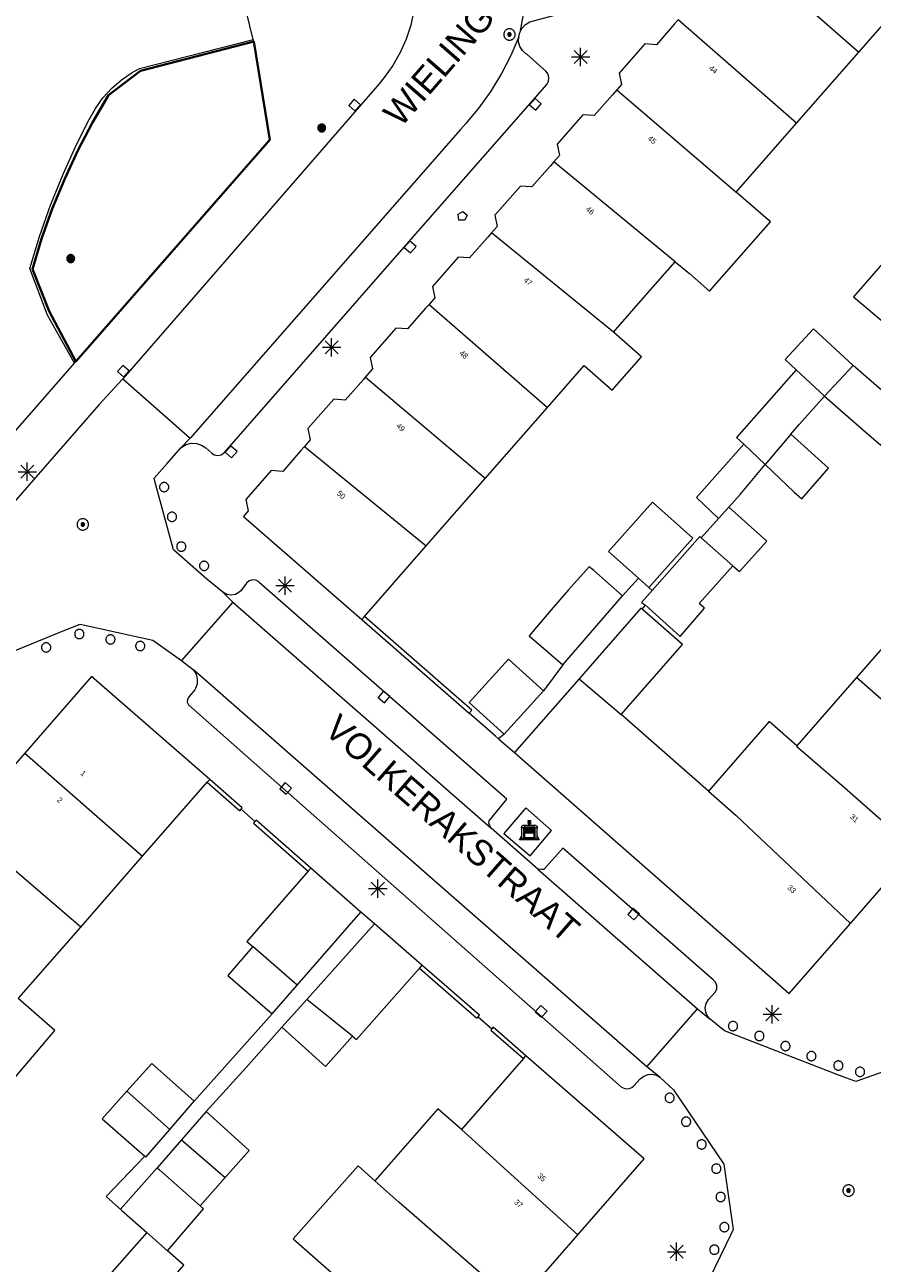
# Model space of a CAD drawing. Header units: metres. Extents: x 135779 to 137489, y 452643 to 455118.
# Tile 168 of 256: x 136430 to 136476, y 454048 to 454115. Entities that reach past the tile are written whole.
import ezdxf
from ezdxf.enums import TextEntityAlignment as Align

# ---------------------------------------------------------------- set-up
doc = ezdxf.new("R2010")
doc.units = ezdxf.units.M
doc.linetypes.add('DGN_Style_4', pattern=[89.853097, 44.898487, -22.449243, 0.056123, -22.449243])
for name, color, linetype, lineweight in [('KTop_BAK_Afval apart plaats', 96, 'Continuous', 13), ('KTop_BTD_Groenvoorziening_gras- en kruidachtigen', 62, 'Continuous', 13), ('KTop_NAR_Huisnummer (t)', 7, 'Continuous', 13), ('KTop_NAR_Huisnummer tijdelijk (t)', 7, 'Continuous', 13), ('KTop_OBW_Overig Plus', 1, 'Continuous', 13), ('KTop_ORL_Weg_Straatnaam (t)', 7, 'Continuous', 13), ('KTop_PAL_Afsluitpaal', 222, 'Continuous', 13), ('KTop_PAL_Lichtmast', 40, 'Continuous', 13), ('KTop_PND_Grondvlaksituatie van BAG-pand [tachy]', 1, 'Continuous', 13), ('KTop_PND_Pandscheiding', 40, 'Continuous', 13), ('KTop_PUT_Brandkraan of -put', 1, 'Continuous', 13), ('KTop_PUT_Inspectie- of rioolput', 15, 'Continuous', 13), ('KTop_PUT_Kolk', 15, 'Continuous', 13), ('KTop_SHD_Hek (l)', 15, 'DGN_Style_4', 40), ('KTop_SHD_Muur', 15, 'Continuous', 13), ('KTop_VGO_Boom', 92, 'Continuous', 13), ('KTop_WGD_Rijbaan_Lokale weg', 251, 'Continuous', 13), ('KTop_WGD_Rijbaan_Lokale weg_verkeersdrempel', 40, 'Continuous', 13), ('KTop_WGD_Voetpad', 251, 'Continuous', 13), ('KTop_WGD_Voetpad_achterpad', 251, 'Continuous', 13)]:
    doc.layers.add(name, color=color, linetype=linetype, lineweight=lineweight)
doc.styles.add('Style-ROVU', font='ROVU.shx')
doc.styles.add('Style-ROVUCURSIEF', font='ROVUCURSIEF.shx')

# ---------------------------------------------------------------- blocks, each defined once
blk = doc.blocks.new('BAK_Afval_apart_plaats')
at = {"layer": 'KTop_BAK_Afval apart plaats'}
for p, q in [((-0.43, 0.141), (-0.425, 0.168)), ((-0.43, 0.118), (-0.43, 0.141)), ((-0.29, 0.118), (-0.43, 0.118)), ((-0.43, 0.118), (-0.43, -0.457)), ((-0.29, 0.118), (-0.43, 0.118)), ((-0.425, 0.168), (-0.416, 0.193)), ((-0.416, 0.193), (-0.403, 0.215)), ((-0.403, 0.215), (-0.384, 0.24)), ((-0.384, 0.24), (-0.364, 0.258)), ((-0.364, 0.258), (-0.342, 0.272)), ((-0.342, 0.272), (0, 0.272)), ((-0.282, 0.167), (-0.29, 0.146)), ((-0.282, 0.167), (-0.29, 0.146)), ((-0.29, 0.146), (-0.29, 0.118)), ((-0.29, 0.146), (-0.29, 0.118)), ((-0.29, -0.429), (-0.29, 0.118)), ((-0.29, 0.118), (-0.29, -0.429)), ((-0.273, 0.186), (-0.282, 0.167)), ((-0.273, 0.186), (-0.282, 0.167)), ((-0.248, 0.217), (-0.273, 0.186)), ((-0.248, 0.217), (-0.273, 0.186)), ((0.248, 0.217), (-0.248, 0.217)), ((0.248, 0.217), (-0.248, 0.217)), ((-0.242, 0.081), (-0.242, 0.153)), ((-0.242, 0.153), (0.242, 0.153)), ((0.242, 0.081), (-0.242, 0.081)), ((-0.242, 0.034), (-0.242, 0.081)), ((-0.242, 0.081), (0.242, 0.081)), ((-0.242, -0.059), (-0.242, 0.034)), ((-0.242, 0.034), (0.242, 0.034)), ((0.242, 0.034), (-0.242, 0.034)), ((-0.073, 0.513), (-0.072, 0.515)), ((-0.073, 0.513), (-0.073, 0.49)), ((-0.072, 0.511), (-0.073, 0.513)), ((-0.072, 0.511), (-0.073, 0.513)), ((-0.073, 0.49), (-0.072, 0.488)), ((-0.073, 0.399), (-0.073, 0.376)), ((-0.072, 0.397), (-0.073, 0.399)), ((-0.073, 0.376), (-0.072, 0.374)), ((-0.072, 0.515), (-0.071, 0.516)), ((-0.07, 0.51), (-0.072, 0.511)), ((-0.07, 0.51), (-0.072, 0.511)), ((-0.072, 0.488), (-0.07, 0.486)), ((-0.07, 0.396), (-0.072, 0.397)), ((-0.072, 0.374), (-0.07, 0.373)), ((-0.071, 0.516), (-0.07, 0.517)), ((-0.07, 0.517), (-0.067, 0.519)), ((-0.069, 0.509), (-0.07, 0.51)), ((-0.069, 0.509), (-0.07, 0.51)), ((-0.07, 0.486), (-0.069, 0.485)), ((-0.069, 0.395), (-0.07, 0.396)), ((-0.07, 0.373), (-0.069, 0.371)), ((-0.066, 0.507), (-0.069, 0.509)), ((-0.066, 0.507), (-0.069, 0.509)), ((-0.069, 0.485), (-0.066, 0.484)), ((-0.066, 0.394), (-0.069, 0.395)), ((-0.069, 0.371), (-0.066, 0.37)), ((-0.067, 0.519), (-0.065, 0.52)), ((-0.063, 0.506), (-0.066, 0.507)), ((-0.063, 0.506), (-0.066, 0.507)), ((-0.066, 0.484), (-0.063, 0.483)), ((-0.063, 0.392), (-0.066, 0.394)), ((-0.066, 0.37), (-0.063, 0.369)), ((-0.065, 0.52), (-0.061, 0.521)), ((-0.059, 0.505), (-0.063, 0.506)), ((-0.059, 0.505), (-0.063, 0.506)), ((-0.063, 0.483), (-0.059, 0.482)), ((-0.059, 0.391), (-0.063, 0.392)), ((-0.063, 0.369), (-0.059, 0.368)), ((-0.061, 0.521), (-0.055, 0.523)), ((-0.054, 0.504), (-0.059, 0.505)), ((-0.054, 0.504), (-0.059, 0.505)), ((-0.059, 0.482), (-0.054, 0.481)), ((-0.054, 0.39), (-0.059, 0.391)), ((-0.059, 0.368), (-0.054, 0.367)), ((-0.055, 0.523), (-0.049, 0.524)), ((-0.048, 0.503), (-0.054, 0.504)), ((-0.048, 0.503), (-0.054, 0.504)), ((-0.054, 0.481), (-0.048, 0.48)), ((-0.048, 0.389), (-0.054, 0.39)), ((-0.054, 0.367), (-0.048, 0.366)), ((-0.049, 0.524), (-0.043, 0.525)), ((-0.043, 0.502), (-0.048, 0.503)), ((-0.043, 0.502), (-0.048, 0.503)), ((-0.048, 0.48), (-0.043, 0.479)), ((-0.043, 0.388), (-0.048, 0.389)), ((-0.048, 0.366), (-0.043, 0.365)), ((-0.043, 0.525), (-0.035, 0.526)), ((-0.036, 0.501), (-0.043, 0.502)), ((-0.036, 0.501), (-0.043, 0.502)), ((-0.043, 0.479), (-0.036, 0.478)), ((-0.036, 0.388), (-0.043, 0.388)), ((-0.043, 0.365), (-0.036, 0.364)), ((-0.03, 0.501), (-0.036, 0.501)), ((-0.03, 0.501), (-0.036, 0.501)), ((-0.036, 0.478), (-0.03, 0.478)), ((-0.03, 0.387), (-0.036, 0.388)), ((-0.036, 0.364), (-0.03, 0.364)), ((-0.035, 0.526), (-0.029, 0.527)), ((-0.021, 0.5), (-0.03, 0.501)), ((-0.021, 0.5), (-0.03, 0.501)), ((-0.03, 0.478), (-0.028, 0.478)), ((-0.021, 0.387), (-0.03, 0.387)), ((-0.03, 0.364), (-0.028, 0.364)), ((-0.029, 0.527), (-0.023, 0.527)), ((-0.028, 0.478), (-0.021, 0.477)), ((-0.028, 0.468), (-0.028, 0.478)), ((-0.028, 0.478), (-0.021, 0.477)), ((-0.028, 0.4), (-0.028, 0.468)), ((-0.028, 0.468), (-0.021, 0.468)), ((-0.021, 0.468), (-0.028, 0.468)), ((-0.021, 0.4), (-0.028, 0.4)), ((-0.028, 0.364), (-0.021, 0.363)), ((-0.028, 0.355), (-0.028, 0.364)), ((-0.028, 0.364), (-0.021, 0.363)), ((-0.028, 0.272), (-0.028, 0.355)), ((-0.028, 0.355), (-0.021, 0.354)), ((-0.021, 0.354), (-0.028, 0.355)), ((0.028, 0.272), (-0.028, 0.272)), ((-0.023, 0.527), (-0.013, 0.528)), ((-0.014, 0.5), (-0.021, 0.5)), ((-0.014, 0.5), (-0.021, 0.5)), ((-0.021, 0.477), (-0.014, 0.477)), ((-0.021, 0.477), (-0.014, 0.477)), ((-0.021, 0.468), (-0.014, 0.468)), ((-0.014, 0.468), (-0.021, 0.468)), ((-0.014, 0.399), (-0.021, 0.4)), ((-0.014, 0.386), (-0.021, 0.387)), ((-0.021, 0.363), (-0.014, 0.363)), ((-0.021, 0.363), (-0.014, 0.363)), ((-0.021, 0.354), (-0.014, 0.354)), ((-0.014, 0.354), (-0.021, 0.354)), ((0, 0.5), (-0.014, 0.5)), ((0, 0.5), (-0.014, 0.5)), ((-0.014, 0.477), (0, 0.477)), ((-0.014, 0.477), (0, 0.477)), ((-0.014, 0.468), (0, 0.468)), ((0, 0.468), (-0.014, 0.468)), ((0, 0.399), (-0.014, 0.399)), ((0, 0.386), (-0.014, 0.386)), ((-0.014, 0.363), (0, 0.363)), ((-0.014, 0.363), (0, 0.363)), ((-0.014, 0.354), (0, 0.354)), ((0, 0.354), (-0.014, 0.354)), ((-0.013, 0.528), (-0.005, 0.528)), ((-0.005, 0.528), (0, 0.528)), ((0, 0.528), (0.005, 0.528)), ((0, 0.5), (0, 0.477)), ((0, 0.477), (0, 0.5)), ((0, 0.477), (0, 0.5)), ((0, 0.5), (0.014, 0.5)), ((0.014, 0.5), (0, 0.5)), ((0.014, 0.477), (0, 0.477)), ((0, 0.477), (0.014, 0.477)), ((0.014, 0.468), (0, 0.468)), ((0, 0.468), (0, 0.399)), ((0, 0.468), (0, 0.399)), ((0.014, 0.468), (0, 0.468)), ((0, 0.399), (0.014, 0.399)), ((0, 0.363), (0, 0.386)), ((0, 0.363), (0, 0.386)), ((0, 0.386), (0.014, 0.386)), ((0.014, 0.363), (0, 0.363)), ((0, 0.363), (0.014, 0.363)), ((0, 0.354), (0.014, 0.354)), ((0, 0.272), (0, 0.354)), ((0, 0.354), (0, 0.272)), ((0.014, 0.354), (0, 0.354)), ((0, 0.272), (0.342, 0.272)), ((0.028, 0.272), (0, 0.272)), ((0, 0.272), (0.028, 0.272)), ((0.005, 0.528), (0.013, 0.528)), ((0.013, 0.528), (0.023, 0.527)), ((0.014, 0.5), (0.021, 0.5)), ((0.021, 0.5), (0.014, 0.5)), ((0.021, 0.477), (0.014, 0.477)), ((0.014, 0.477), (0.021, 0.477)), ((0.021, 0.468), (0.014, 0.468)), ((0.021, 0.468), (0.014, 0.468)), ((0.014, 0.399), (0.021, 0.4)), ((0.014, 0.386), (0.021, 0.387)), ((0.021, 0.363), (0.014, 0.363)), ((0.014, 0.363), (0.021, 0.363)), ((0.014, 0.354), (0.021, 0.354)), ((0.021, 0.354), (0.014, 0.354)), ((0.021, 0.5), (0.03, 0.501)), ((0.03, 0.501), (0.021, 0.5)), ((0.028, 0.478), (0.021, 0.477)), ((0.021, 0.477), (0.028, 0.478)), ((0.021, 0.468), (0.028, 0.468)), ((0.028, 0.468), (0.021, 0.468)), ((0.028, 0.468), (0.021, 0.468)), ((0.021, 0.4), (0.028, 0.4)), ((0.021, 0.387), (0.03, 0.387)), ((0.028, 0.364), (0.021, 0.363)), ((0.021, 0.363), (0.028, 0.364)), ((0.021, 0.354), (0.028, 0.355)), ((0.028, 0.355), (0.021, 0.354)), ((0.023, 0.527), (0.029, 0.527)), ((0.03, 0.478), (0.028, 0.478)), ((0.028, 0.478), (0.028, 0.468)), ((0.028, 0.4), (0.028, 0.468)), ((0.03, 0.364), (0.028, 0.364)), ((0.028, 0.364), (0.028, 0.355)), ((0.028, 0.355), (0.028, 0.272)), ((0.029, 0.527), (0.035, 0.526)), ((0.03, 0.501), (0.036, 0.501)), ((0.036, 0.501), (0.03, 0.501)), ((0.036, 0.478), (0.03, 0.478)), ((0.03, 0.387), (0.036, 0.388)), ((0.036, 0.364), (0.03, 0.364)), ((0.035, 0.526), (0.043, 0.525)), ((0.036, 0.501), (0.043, 0.502)), ((0.043, 0.502), (0.036, 0.501)), ((0.043, 0.479), (0.036, 0.478)), ((0.036, 0.388), (0.043, 0.388)), ((0.043, 0.365), (0.036, 0.364)), ((0.043, 0.525), (0.049, 0.524)), ((0.043, 0.502), (0.048, 0.503)), ((0.048, 0.503), (0.043, 0.502)), ((0.048, 0.48), (0.043, 0.479)), ((0.043, 0.388), (0.048, 0.389)), ((0.048, 0.366), (0.043, 0.365)), ((0.048, 0.503), (0.054, 0.504)), ((0.054, 0.504), (0.048, 0.503)), ((0.054, 0.481), (0.048, 0.48)), ((0.048, 0.389), (0.054, 0.39)), ((0.054, 0.367), (0.048, 0.366)), ((0.049, 0.524), (0.055, 0.523)), ((0.054, 0.504), (0.059, 0.505)), ((0.059, 0.505), (0.054, 0.504)), ((0.059, 0.482), (0.054, 0.481)), ((0.054, 0.39), (0.059, 0.391)), ((0.059, 0.368), (0.054, 0.367)), ((0.055, 0.523), (0.061, 0.521)), ((0.059, 0.505), (0.063, 0.506)), ((0.063, 0.506), (0.059, 0.505)), ((0.063, 0.483), (0.059, 0.482)), ((0.059, 0.391), (0.063, 0.392)), ((0.063, 0.369), (0.059, 0.368)), ((0.061, 0.521), (0.065, 0.52)), ((0.063, 0.506), (0.066, 0.507)), ((0.066, 0.507), (0.063, 0.506)), ((0.066, 0.484), (0.063, 0.483)), ((0.063, 0.392), (0.066, 0.394)), ((0.066, 0.37), (0.063, 0.369)), ((0.065, 0.52), (0.067, 0.519)), ((0.066, 0.507), (0.069, 0.509)), ((0.069, 0.509), (0.066, 0.507)), ((0.069, 0.485), (0.066, 0.484)), ((0.066, 0.394), (0.069, 0.395)), ((0.069, 0.371), (0.066, 0.37)), ((0.067, 0.519), (0.07, 0.517)), ((0.069, 0.509), (0.07, 0.51)), ((0.07, 0.51), (0.069, 0.509)), ((0.07, 0.486), (0.069, 0.485)), ((0.069, 0.395), (0.07, 0.396)), ((0.07, 0.373), (0.069, 0.371)), ((0.07, 0.517), (0.071, 0.516)), ((0.07, 0.51), (0.072, 0.511)), ((0.072, 0.511), (0.07, 0.51)), ((0.072, 0.488), (0.07, 0.486)), ((0.07, 0.396), (0.072, 0.397)), ((0.072, 0.374), (0.07, 0.373)), ((0.071, 0.516), (0.072, 0.515)), ((0.072, 0.515), (0.073, 0.513)), ((0.072, 0.511), (0.073, 0.513)), ((0.073, 0.513), (0.072, 0.511)), ((0.073, 0.49), (0.072, 0.488)), ((0.072, 0.397), (0.073, 0.399)), ((0.073, 0.376), (0.072, 0.374)), ((0.073, 0.513), (0.073, 0.49)), ((0.073, 0.399), (0.073, 0.376)), ((0.242, 0.153), (0.242, 0.081)), ((0.242, 0.081), (0.242, 0.034)), ((0.242, 0.034), (0.242, -0.059)), ((0.273, 0.186), (0.248, 0.217)), ((0.273, 0.186), (0.248, 0.217)), ((0.282, 0.167), (0.273, 0.186)), ((0.282, 0.167), (0.273, 0.186)), ((0.29, 0.146), (0.282, 0.167)), ((0.29, 0.146), (0.282, 0.167)), ((0.29, 0.118), (0.29, 0.146)), ((0.29, 0.118), (0.29, 0.146)), ((0.43, 0.118), (0.29, 0.118)), ((0.29, 0.118), (0.29, -0.429)), ((0.43, 0.118), (0.29, 0.118)), ((0.29, -0.429), (0.29, 0.118)), ((0.342, 0.272), (0.364, 0.258)), ((0.364, 0.258), (0.384, 0.24)), ((0.384, 0.24), (0.403, 0.215)), ((0.403, 0.215), (0.416, 0.193)), ((0.416, 0.193), (0.425, 0.168)), ((0.425, 0.168), (0.43, 0.141)), ((0.43, 0.141), (0.43, 0.118)), ((0.43, -0.457), (0.43, 0.118)), ((-0.528, -0.528), (-0.43, -0.332)), ((0.528, -0.528), (-0.528, -0.528)), ((-0.43, -0.332), (-0.43, -0.457)), ((-0.43, -0.457), (0.43, -0.457)), ((-0.43, -0.457), (0.43, -0.457)), ((0.29, -0.429), (-0.29, -0.429)), ((-0.29, -0.429), (0.29, -0.429)), ((0.242, -0.059), (-0.242, -0.059)), ((-0.242, -0.059), (-0.242, -0.092)), ((0.242, -0.059), (-0.242, -0.059)), ((-0.242, -0.092), (0.242, -0.092)), ((-0.242, -0.11), (-0.242, -0.092)), ((-0.242, -0.092), (0.242, -0.092)), ((0.242, -0.11), (-0.242, -0.11)), ((0.242, -0.11), (-0.242, -0.11)), ((-0.242, -0.147), (0.242, -0.147)), ((-0.242, -0.41), (-0.242, -0.147)), ((0.242, -0.41), (-0.242, -0.41)), ((0.242, -0.11), (0.242, -0.059)), ((0.242, -0.092), (0.242, -0.11)), ((0.242, -0.092), (0.242, -0.11)), ((0.242, -0.147), (0.242, -0.41)), ((0.43, -0.457), (0.43, -0.332)), ((0.43, -0.332), (0.528, -0.528))]:
    blk.add_line(p, q, dxfattribs=at)
at = {"layer": 'KTop_BAK_Afval apart plaats', "flags": 128}
blk.add_lwpolyline([(0.029, 0.413), (0.035, 0.412), (0.043, 0.411), (0.049, 0.41), (0.055, 0.409), (0.061, 0.407), (0.065, 0.406), (0.067, 0.405), (0.07, 0.403), (0.071, 0.402), (0.072, 0.401), (0.073, 0.399), (0.072, 0.397), (0.07, 0.396), (0.069, 0.395), (0.066, 0.394), (0.063, 0.392), (0.059, 0.391), (0.054, 0.39), (0.048, 0.389), (0.043, 0.388), (0.036, 0.388), (0.03, 0.387), (0.021, 0.387), (0.014, 0.386), (0, 0.386), (-0.014, 0.386), (-0.021, 0.387), (-0.03, 0.387), (-0.036, 0.388), (-0.043, 0.388), (-0.048, 0.389), (-0.054, 0.39), (-0.059, 0.391), (-0.063, 0.392), (-0.066, 0.394), (-0.069, 0.395), (-0.07, 0.396), (-0.072, 0.397), (-0.073, 0.399), (-0.072, 0.401), (-0.071, 0.402), (-0.07, 0.403), (-0.067, 0.405), (-0.065, 0.406), (-0.061, 0.407), (-0.055, 0.409), (-0.049, 0.41), (-0.043, 0.411), (-0.035, 0.412), (-0.029, 0.413), (-0.028, 0.413), (-0.028, 0.4), (-0.021, 0.4), (-0.014, 0.399), (0, 0.399), (0.014, 0.399), (0.021, 0.4), (0.028, 0.4), (0.028, 0.413), (0.029, 0.413), (0.028, 0.413)], dxfattribs=at)
at = {"layer": 'KTop_BAK_Afval apart plaats'}
for p in [(0, 0), (-0.43, -0.457)]:
    blk.add_point(p, dxfattribs=at)
blk = doc.blocks.new('PAL_Lichtmast')
at = {"layer": 'KTop_PAL_Lichtmast'}
for p, q in [((-0.354, -0.354), (0.354, 0.354)), ((0.354, -0.354), (-0.354, 0.354)), ((0, -0.5), (0, 0.5)), ((-0.5, 0), (0.5, 0))]:
    blk.add_line(p, q, dxfattribs=at)
blk = doc.blocks.new('PAL_Afsluitpaal')
at = {"layer": 'KTop_PAL_Afsluitpaal', "flags": 128}
blk.add_lwpolyline([(0.25, 0), (0.249, 0.026), (0.245, 0.052), (0.238, 0.077), (0.228, 0.102), (0.217, 0.125), (0.202, 0.147), (0.186, 0.167), (0.167, 0.186), (0.147, 0.202), (0.125, 0.217), (0.102, 0.228), (0.077, 0.238), (0.052, 0.245), (0.026, 0.249), (0, 0.25), (-0.026, 0.249), (-0.052, 0.245), (-0.077, 0.238), (-0.102, 0.228), (-0.125, 0.217), (-0.147, 0.202), (-0.167, 0.186), (-0.186, 0.167), (-0.202, 0.147), (-0.217, 0.125), (-0.228, 0.102), (-0.238, 0.077), (-0.245, 0.052), (-0.249, 0.026), (-0.25, 0), (-0.249, -0.026), (-0.245, -0.052), (-0.238, -0.077), (-0.228, -0.102), (-0.217, -0.125), (-0.202, -0.147), (-0.186, -0.167), (-0.167, -0.186), (-0.147, -0.202), (-0.125, -0.217), (-0.102, -0.228), (-0.077, -0.238), (-0.052, -0.245), (-0.026, -0.249), (0, -0.25), (0.026, -0.249), (0.052, -0.245), (0.077, -0.238), (0.102, -0.228), (0.125, -0.217), (0.147, -0.202), (0.167, -0.186), (0.186, -0.167), (0.202, -0.147), (0.217, -0.125), (0.228, -0.102), (0.238, -0.077), (0.245, -0.052), (0.249, -0.026), (0.25, 0)], dxfattribs=at)
blk = doc.blocks.new('PUT_Brandkraan_of_-put')
at = {"layer": 'KTop_PUT_Brandkraan of -put'}
for p, q in [((-0.25, 0.034), (0, 0.25)), ((-0.158, -0.25), (-0.25, 0.034)), ((0, 0.25), (0.25, 0.033)), ((0.25, 0.033), (0.158, -0.25)), ((0.158, -0.25), (-0.158, -0.25))]:
    blk.add_line(p, q, dxfattribs=at)
blk = doc.blocks.new('PUT_Inspectie-_of_rioolput')
at = {"layer": 'KTop_PUT_Inspectie- of rioolput', "flags": 128}
for points in [[(0.31, 0), (0.308, 0.032), (0.303, 0.064), (0.294, 0.095), (0.283, 0.126), (0.268, 0.155), (0.25, 0.182), (0.23, 0.207), (0.207, 0.23), (0.182, 0.25), (0.154, 0.268), (0.126, 0.283), (0.095, 0.294), (0.064, 0.303), (0.032, 0.308), (0, 0.309), (-0.032, 0.308), (-0.064, 0.303), (-0.096, 0.294), (-0.126, 0.283), (-0.155, 0.268), (-0.182, 0.25), (-0.207, 0.23), (-0.23, 0.207), (-0.25, 0.182), (-0.268, 0.154), (-0.283, 0.126), (-0.294, 0.095), (-0.303, 0.064), (-0.308, 0.032), (-0.309, 0), (-0.308, -0.032), (-0.303, -0.064), (-0.294, -0.096), (-0.283, -0.126), (-0.268, -0.155), (-0.25, -0.182), (-0.23, -0.207), (-0.207, -0.23), (-0.182, -0.25), (-0.155, -0.268), (-0.126, -0.283), (-0.096, -0.294), (-0.064, -0.303), (-0.032, -0.308), (0, -0.309), (0.032, -0.308), (0.064, -0.303), (0.095, -0.294), (0.126, -0.283), (0.155, -0.268), (0.182, -0.25), (0.207, -0.23), (0.23, -0.207), (0.25, -0.182), (0.268, -0.155), (0.283, -0.126), (0.294, -0.096), (0.303, -0.064), (0.308, -0.032), (0.31, 0)], [(0.095, 0), (0.094, 0.009), (0.092, 0.019), (0.09, 0.029), (0.086, 0.038), (0.082, 0.047), (0.076, 0.055), (0.07, 0.063), (0.063, 0.07), (0.055, 0.076), (0.047, 0.082), (0.038, 0.086), (0.029, 0.09), (0.019, 0.092), (0.009, 0.094), (0, 0.094), (-0.01, 0.094), (-0.02, 0.092), (-0.029, 0.09), (-0.039, 0.086), (-0.048, 0.082), (-0.056, 0.076), (-0.064, 0.07), (-0.071, 0.063), (-0.077, 0.055), (-0.082, 0.047), (-0.087, 0.038), (-0.09, 0.029), (-0.093, 0.019), (-0.094, 0.009), (-0.095, 0), (-0.094, -0.01), (-0.093, -0.02), (-0.09, -0.029), (-0.087, -0.039), (-0.082, -0.048), (-0.077, -0.056), (-0.071, -0.064), (-0.064, -0.071), (-0.056, -0.077), (-0.047, -0.082), (-0.039, -0.087), (-0.029, -0.09), (-0.02, -0.093), (-0.01, -0.094), (0, -0.095), (0.009, -0.094), (0.019, -0.093), (0.029, -0.09), (0.038, -0.087), (0.047, -0.082), (0.055, -0.077), (0.063, -0.071), (0.07, -0.064), (0.076, -0.056), (0.082, -0.047), (0.086, -0.039), (0.09, -0.029), (0.092, -0.02), (0.094, -0.01), (0.095, 0)], [(0.035, 0), (0.034, 0.003), (0.034, 0.007), (0.033, 0.01), (0.031, 0.014), (0.03, 0.017), (0.028, 0.02), (0.026, 0.023), (0.023, 0.026), (0.02, 0.028), (0.017, 0.03), (0.014, 0.031), (0.01, 0.033), (0.007, 0.034), (0.003, 0.034), (0, 0.034), (-0.004, 0.034), (-0.007, 0.034), (-0.011, 0.033), (-0.014, 0.031), (-0.018, 0.03), (-0.021, 0.028), (-0.023, 0.026), (-0.026, 0.023), (-0.028, 0.02), (-0.03, 0.017), (-0.032, 0.014), (-0.033, 0.01), (-0.034, 0.007), (-0.035, 0.003), (-0.035, 0), (-0.035, -0.004), (-0.034, -0.007), (-0.033, -0.011), (-0.032, -0.014), (-0.03, -0.018), (-0.028, -0.021), (-0.026, -0.023), (-0.023, -0.026), (-0.021, -0.028), (-0.017, -0.03), (-0.014, -0.032), (-0.011, -0.033), (-0.007, -0.034), (-0.004, -0.035), (0, -0.035), (0.003, -0.035), (0.007, -0.034), (0.01, -0.033), (0.014, -0.032), (0.017, -0.03), (0.02, -0.028), (0.023, -0.026), (0.026, -0.023), (0.028, -0.021), (0.03, -0.017), (0.031, -0.014), (0.033, -0.011), (0.034, -0.007), (0.034, -0.004), (0.035, 0)], [(0.01, 0.02), (0.007, 0.02), (0.005, 0.021), (0.003, 0.022), (0.001, 0.022), (-0.001, 0.022), (-0.004, 0.022), (-0.006, 0.021), (-0.008, 0.02), (-0.01, 0.019), (-0.012, 0.018), (-0.014, 0.017), (-0.016, 0.015), (-0.017, 0.013), (-0.019, 0.012), (-0.02, 0.009), (-0.021, 0.007), (-0.022, 0.005), (-0.022, 0.003), (-0.022, 0.001), (-0.022, -0.001), (-0.022, -0.004), (-0.022, -0.006), (-0.021, -0.008), (-0.02, -0.01), (-0.019, -0.012), (-0.017, -0.014), (-0.016, -0.016), (-0.014, -0.017), (-0.012, -0.019), (-0.01, -0.02), (-0.008, -0.021), (-0.006, -0.022), (-0.003, -0.022), (-0.001, -0.022), (0.001, -0.022), (0.003, -0.022), (0.005, -0.022), (0.008, -0.021), (0.01, -0.02), (0.012, -0.019), (0.014, -0.017), (0.015, -0.016), (0.017, -0.014), (0.018, -0.012), (0.02, -0.01), (0.02, -0.008), (0.021, -0.006), (0.022, -0.003), (0.022, -0.001), (0.022, 0.001), (0.022, 0.003), (0.021, 0.005), (0.02, 0.008), (0.019, 0.01), (0.018, 0.012), (0.017, 0.014), (0.015, 0.015), (0.013, 0.017), (0.012, 0.018), (0.01, 0.02)]]:
    blk.add_lwpolyline(points, dxfattribs=at)
blk = doc.blocks.new('PUT_Kolk')
at = {"layer": 'KTop_PUT_Kolk', "flags": 128}
blk.add_lwpolyline([(0.225, -0.225), (0.225, 0.225), (-0.225, 0.225), (-0.225, -0.225), (0.225, -0.225)], dxfattribs=at)
blk = doc.blocks.new('VGO_Boom')
at = {"layer": 'KTop_VGO_Boom', "flags": 128}
for points in [[(0.215, 0), (0.214, 0.022), (0.21, 0.045), (0.204, 0.066), (0.196, 0.087), (0.186, 0.108), (0.174, 0.126), (0.16, 0.144), (0.144, 0.16), (0.126, 0.174), (0.107, 0.186), (0.087, 0.196), (0.066, 0.204), (0.045, 0.21), (0.022, 0.214), (-0.001, 0.215), (-0.023, 0.214), (-0.045, 0.21), (-0.067, 0.204), (-0.088, 0.196), (-0.108, 0.186), (-0.127, 0.174), (-0.144, 0.16), (-0.16, 0.144), (-0.174, 0.126), (-0.187, 0.107), (-0.197, 0.087), (-0.205, 0.066), (-0.211, 0.045), (-0.214, 0.022), (-0.215, -0.001), (-0.214, -0.023), (-0.211, -0.045), (-0.205, -0.067), (-0.197, -0.088), (-0.187, -0.108), (-0.174, -0.127), (-0.16, -0.144), (-0.144, -0.16), (-0.127, -0.174), (-0.108, -0.187), (-0.088, -0.197), (-0.067, -0.205), (-0.045, -0.211), (-0.023, -0.214), (0, -0.215), (0.022, -0.214), (0.045, -0.211), (0.066, -0.205), (0.087, -0.197), (0.108, -0.187), (0.126, -0.174), (0.144, -0.16), (0.16, -0.144), (0.174, -0.127), (0.186, -0.108), (0.196, -0.088), (0.204, -0.067), (0.21, -0.045), (0.214, -0.023), (0.215, -0.001)], [(0.155, 0), (0.154, 0.016), (0.152, 0.032), (0.147, 0.048), (0.142, 0.063), (0.134, 0.078), (0.125, 0.091), (0.115, 0.104), (0.104, 0.115), (0.091, 0.125), (0.077, 0.134), (0.063, 0.142), (0.048, 0.147), (0.032, 0.152), (0.016, 0.154), (-0.001, 0.155), (-0.017, 0.154), (-0.033, 0.152), (-0.048, 0.147), (-0.064, 0.142), (-0.078, 0.134), (-0.092, 0.125), (-0.104, 0.115), (-0.116, 0.104), (-0.126, 0.091), (-0.135, 0.077), (-0.142, 0.063), (-0.148, 0.048), (-0.152, 0.032), (-0.155, 0.016), (-0.155, -0.001), (-0.155, -0.017), (-0.152, -0.033), (-0.148, -0.048), (-0.142, -0.064), (-0.135, -0.078), (-0.126, -0.092), (-0.116, -0.104), (-0.104, -0.116), (-0.092, -0.126), (-0.078, -0.135), (-0.064, -0.142), (-0.048, -0.148), (-0.033, -0.152), (-0.017, -0.155), (0, -0.155), (0.016, -0.155), (0.032, -0.152), (0.048, -0.148), (0.063, -0.142), (0.078, -0.135), (0.091, -0.126), (0.104, -0.116), (0.115, -0.104), (0.125, -0.092), (0.134, -0.078), (0.142, -0.064), (0.147, -0.048), (0.152, -0.033), (0.154, -0.017), (0.155, -0.001)], [(0.095, 0), (0.094, 0.01), (0.093, 0.02), (0.09, 0.029), (0.087, 0.039), (0.082, 0.048), (0.077, 0.056), (0.071, 0.064), (0.064, 0.071), (0.056, 0.077), (0.047, 0.082), (0.039, 0.087), (0.029, 0.09), (0.02, 0.093), (0.01, 0.094), (-0.001, 0.095), (-0.01, 0.094), (-0.02, 0.093), (-0.03, 0.09), (-0.039, 0.087), (-0.048, 0.082), (-0.056, 0.077), (-0.064, 0.071), (-0.071, 0.064), (-0.077, 0.056), (-0.083, 0.047), (-0.087, 0.039), (-0.091, 0.029), (-0.093, 0.02), (-0.095, 0.01), (-0.095, -0.001), (-0.095, -0.01), (-0.093, -0.02), (-0.091, -0.03), (-0.087, -0.039), (-0.083, -0.048), (-0.077, -0.056), (-0.071, -0.064), (-0.064, -0.071), (-0.056, -0.077), (-0.048, -0.083), (-0.039, -0.087), (-0.03, -0.091), (-0.02, -0.093), (-0.01, -0.095), (0, -0.095), (0.01, -0.095), (0.02, -0.093), (0.029, -0.091), (0.039, -0.087), (0.048, -0.083), (0.056, -0.077), (0.064, -0.071), (0.071, -0.064), (0.077, -0.056), (0.082, -0.048), (0.087, -0.039), (0.09, -0.03), (0.093, -0.02), (0.094, -0.01), (0.095, -0.001)], [(0.035, 0), (0.035, 0.004), (0.034, 0.007), (0.033, 0.011), (0.032, 0.014), (0.03, 0.018), (0.028, 0.021), (0.026, 0.023), (0.023, 0.026), (0.021, 0.028), (0.017, 0.03), (0.014, 0.032), (0.011, 0.033), (0.007, 0.034), (0.004, 0.035), (-0.001, 0.035), (-0.004, 0.035), (-0.008, 0.034), (-0.011, 0.033), (-0.015, 0.032), (-0.018, 0.03), (-0.021, 0.028), (-0.024, 0.026), (-0.027, 0.023), (-0.029, 0.021), (-0.031, 0.017), (-0.032, 0.014), (-0.034, 0.011), (-0.035, 0.007), (-0.035, 0.004), (-0.035, -0.001), (-0.035, -0.004), (-0.035, -0.008), (-0.034, -0.011), (-0.032, -0.015), (-0.031, -0.018), (-0.029, -0.021), (-0.027, -0.024), (-0.024, -0.027), (-0.021, -0.029), (-0.018, -0.031), (-0.015, -0.032), (-0.011, -0.034), (-0.008, -0.035), (-0.004, -0.035), (0, -0.035), (0.004, -0.035), (0.007, -0.035), (0.011, -0.034), (0.014, -0.032), (0.018, -0.031), (0.021, -0.029), (0.023, -0.027), (0.026, -0.024), (0.028, -0.021), (0.03, -0.018), (0.032, -0.015), (0.033, -0.011), (0.034, -0.008), (0.035, -0.004), (0.035, 0)]]:
    blk.add_lwpolyline(points, dxfattribs=at)

msp = doc.modelspace()

# ---------------------------------------------------------------- linework, layer by layer
at = {"layer": 'KTop_BTD_Groenvoorziening_gras- en kruidachtigen', "flags": 128}
msp.add_lwpolyline([(136432.776, 454096.862), (136431.319, 454099.466), (136430.36, 454102.003), (136430.886, 454103.737), (136431.489, 454105.445), (136432.166, 454107.125), (136432.917, 454108.774), (136433.575, 454110.079), (136433.918, 454110.69), (136434.329, 454111.258), (136434.802, 454111.776), (136435.331, 454112.236), (136435.909, 454112.633), (136436.307, 454112.855), (136442.48, 454114.432)], dxfattribs=at)
at = {"layer": 'KTop_OBW_Overig Plus', "flags": 128}
for points in [[(136468.5, 454085.883), (136468.856, 454085.567), (136470.339, 454087.221), (136468.285, 454089.064)], [(136467.725, 454088.441), (136466.788, 454087.396)], [(136437.267, 454053.217), (136435.281, 454050.977), (136435.358, 454050.908)], [(136435.358, 454050.908), (136436.7, 454049.722)], [(136437.834, 454048.719), (136439.78, 454050.992), (136439.597, 454051.154)]]:
    msp.add_lwpolyline(points, dxfattribs=at)
at = {"layer": 'KTop_PND_Grondvlaksituatie van BAG-pand [tachy]', "flags": 128}
for points in [[(136475.328, 454113.743), (136478.574, 454117.45), (136475.903, 454119.789), (136475.059, 454123.904)], [(136465.526, 454115.482), (136465.338, 454115.267), (136464.349, 454114.137), (136463.729, 454114.188), (136462.34, 454112.602), (136462.466, 454111.987), (136462.21, 454111.694)], [(136471.945, 454109.882), (136475.328, 454113.743)], [(136462.21, 454111.694), (136461.967, 454111.418), (136460.984, 454110.295), (136460.358, 454110.339), (136458.962, 454108.745), (136459.088, 454108.13), (136458.796, 454107.796)], [(136468.679, 454106.152), (136471.945, 454109.882)], [(136458.796, 454107.796), (136458.582, 454107.553), (136457.599, 454106.431), (136456.973, 454106.474), (136455.584, 454104.888), (136455.71, 454104.273), (136455.409, 454103.929)], [(136465.367, 454102.37), (136466.146, 454101.727), (136467.242, 454100.767), (136470.535, 454104.527), (136468.679, 454106.152)], [(136455.409, 454103.929), (136455.211, 454103.704), (136454.221, 454102.574), (136453.602, 454102.625), (136452.206, 454101.031), (136452.332, 454100.416), (136452.019, 454100.059)], [(136478.537, 454104.25), (136478.435, 454104.351), (136475.791, 454101.321), (136475.041, 454100.462), (136476.88, 454098.938)], [(136462.019, 454098.548), (136463.89, 454100.684), (136465.367, 454102.37)], [(136452.019, 454100.059), (136451.833, 454099.847), (136450.85, 454098.724), (136450.224, 454098.768), (136448.828, 454097.174), (136448.954, 454096.559), (136448.555, 454096.103)], [(136458.444, 454094.467), (136460.434, 454096.739), (136461.958, 454095.404), (136463.543, 454097.213), (136462.019, 454098.548)], [(136475.021, 454096.748), (136472.877, 454098.737), (136471.33, 454097.068), (136471.927, 454096.514)], [(136473.471, 454095.079), (136475.48, 454093.32), (136476.525, 454092.415), (136478.018, 454094.14), (136476.973, 454095.045), (136475.021, 454096.748)], [(136448.555, 454096.103), (136448.455, 454095.99), (136447.472, 454094.868), (136446.846, 454094.911), (136445.45, 454093.317), (136445.576, 454092.702), (136445.268, 454092.35)], [(136471.927, 454096.514), (136468.694, 454092.831), (136469.098, 454092.476)], [(136471.648, 454093.023), (136472.116, 454093.564), (136473.471, 454095.079)], [(136455.063, 454090.607), (136458.444, 454094.467)], [(136470.259, 454091.369), (136471.833, 454089.868), (136472.24, 454089.514), (136473.683, 454091.169), (136471.648, 454093.023)], [(136445.268, 454092.35), (136445.07, 454092.125), (136444.081, 454090.996), (136443.461, 454091.046), (136442.078, 454089.467), (136442.205, 454088.851), (136441.948, 454088.558), (136448.372, 454082.966)], [(136469.098, 454092.476), (136466.531, 454089.579), (136467.725, 454088.441)], [(136468.285, 454089.064), (136468.902, 454089.752), (136470.259, 454091.369)], [(136451.868, 454086.957), (136455.063, 454090.607)], [(136463.935, 454084.701), (136466.329, 454087.376), (136464.14, 454089.336), (136461.746, 454086.66), (136463.373, 454085.204)], [(136467.725, 454088.441), (136468.285, 454089.064)], [(136466.788, 454087.396), (136466.711, 454087.465), (136464.122, 454084.544)], [(136468.5, 454085.883), (136466.788, 454087.396)], [(136448.51, 454083.124), (136451.868, 454086.957)], [(136462.507, 454084.248), (136460.954, 454085.614), (136460.709, 454085.829), (136459.585, 454084.575), (136458.636, 454083.493), (136457.458, 454082.072), (136459.273, 454080.509)], [(136463.763, 454083.736), (136465.633, 454082.04), (136466.962, 454083.58), (136466.679, 454083.831), (136468.5, 454085.883)], [(136463.373, 454085.204), (136463.935, 454084.701)], [(136464.122, 454084.544), (136463.545, 454083.893), (136463.763, 454083.736)], [(136459.273, 454080.509), (136462.507, 454084.248)], [(136478.675, 454083.786), (136475.206, 454079.813)], [(136448.51, 454083.124), (136448.372, 454082.966)], [(136463.575, 454083.533), (136463.513, 454083.588), (136461.495, 454081.285), (136460.154, 454079.755)], [(136462.433, 454077.804), (136465.769, 454081.611), (136463.575, 454083.533)], [(136458.219, 454079.101), (136456.328, 454080.816), (136454.198, 454078.468), (136456.088, 454076.753)], [(136440.119, 454074.294), (136433.713, 454079.87), (136430.089, 454075.723)], [(136460.154, 454079.755), (136456.646, 454075.751)], [(136475.206, 454079.813), (136471.975, 454076.113)], [(136456.088, 454076.753), (136458.219, 454079.101)], [(136467.172, 454073.652), (136462.433, 454077.804)], [(136471.975, 454076.113), (136470.469, 454077.428), (136467.172, 454073.652)], [(136430.089, 454075.723), (136426.673, 454071.815)], [(136456.646, 454075.751), (136471.56, 454062.684), (136474.877, 454066.482)], [(136436.48, 454070.13), (136439.981, 454074.136)], [(136440.119, 454074.294), (136439.981, 454074.136)], [(136474.877, 454066.482), (136478.378, 454070.492)], [(136433.12, 454066.284), (136436.48, 454070.13)], [(136445.466, 454069.319), (136442.135, 454065.505), (136442.462, 454065.22)], [(136445.466, 454069.319), (136445.604, 454069.477)], [(136448.317, 454067.095), (136445.604, 454069.477)], [(136444.861, 454063.138), (136448.317, 454067.095)], [(136449.057, 454066.46), (136445.383, 454062.361)], [(136451.633, 454064.218), (136449.057, 454066.46)], [(136429.761, 454062.442), (136433.12, 454066.284)], [(136442.462, 454065.22), (136441.108, 454063.659), (136443.514, 454061.571)], [(136447.871, 454060.366), (136448.075, 454060.182), (136451.494, 454064.061)], [(136451.633, 454064.218), (136451.494, 454064.061)], [(136443.514, 454061.571), (136444.861, 454063.138)], [(136428.563, 454056.991), (136431.71, 454060.668), (136429.735, 454062.412), (136429.761, 454062.442)], [(136445.383, 454062.361), (136444.023, 454060.844)], [(136444.023, 454060.844), (136446.404, 454058.71), (136447.871, 454060.366)], [(136457.139, 454059.148), (136453.778, 454055.299)], [(136457.139, 454059.148), (136457.277, 454059.306)], [(136460.089, 454049.582), (136463.691, 454053.702), (136457.277, 454059.306)], [(136439.275, 454056.844), (136436.971, 454058.882), (136435.63, 454057.385)], [(136435.63, 454057.385), (136434.289, 454055.888), (136436.602, 454053.847)], [(136437.952, 454055.306), (136439.275, 454056.844)], [(136439.924, 454056.275), (136438.596, 454054.746)], [(136440.961, 454052.691), (136442.266, 454054.161), (136439.924, 454056.275)], [(136453.778, 454055.299), (136452.491, 454056.418), (136449.075, 454052.519)], [(136436.602, 454053.847), (136436.656, 454053.799), (136437.952, 454055.306)], [(136438.596, 454054.746), (136437.267, 454053.217)], [(136437.267, 454053.217), (136437.388, 454053.11), (136439.597, 454051.154)], [(136449.075, 454052.519), (136448.176, 454053.325), (136444.639, 454049.377), (136446.897, 454047.395)], [(136439.597, 454051.154), (136440.961, 454052.691)], [(136436.7, 454049.722), (136434.682, 454047.416), (136434.58, 454047.517), (136433.168, 454045.891)], [(136437.834, 454048.719), (136436.7, 454049.722)], [(136456.776, 454045.792), (136460.089, 454049.582)], [(136435.298, 454044.007), (136438.717, 454047.938), (136437.834, 454048.719)]]:
    msp.add_lwpolyline(points, dxfattribs=at)
at = {"layer": 'KTop_PND_Pandscheiding', "flags": 128}
for points in [[(136468.326, 454118.685), (136470.419, 454118.059), (136475.328, 454113.743)], [(136471.945, 454109.882), (136465.526, 454115.482)], [(136462.21, 454111.694), (136468.679, 454106.152)], [(136465.367, 454102.37), (136458.796, 454107.796)], [(136462.019, 454098.548), (136455.409, 454103.929)], [(136452.019, 454100.059), (136458.444, 454094.467)], [(136475.021, 454096.748), (136473.471, 454095.079)], [(136455.063, 454090.607), (136448.555, 454096.103)], [(136471.927, 454096.514), (136473.471, 454095.079)], [(136471.648, 454093.023), (136470.259, 454091.369)], [(136445.268, 454092.35), (136451.868, 454086.957)], [(136470.259, 454091.369), (136469.098, 454092.476)], [(136460.154, 454079.755), (136462.433, 454077.804)], [(136481.608, 454074.192), (136475.206, 454079.813)], [(136430.089, 454075.723), (136436.48, 454070.13)], [(136471.975, 454076.113), (136471.956, 454076.092), (136474.552, 454073.85), (136478.378, 454070.492)], [(136467.172, 454073.652), (136468.676, 454072.335), (136474.877, 454066.482)], [(136433.12, 454066.284), (136426.673, 454071.815)], [(136444.861, 454063.138), (136442.462, 454065.22)], [(136447.871, 454060.366), (136445.383, 454062.361)], [(136437.952, 454055.306), (136435.63, 454057.385)], [(136453.778, 454055.299), (136460.089, 454049.582)], [(136438.596, 454054.746), (136440.961, 454052.691)], [(136456.776, 454045.792), (136450.374, 454051.355), (136449.075, 454052.519)]]:
    msp.add_lwpolyline(points, dxfattribs=at)
at = {"layer": 'KTop_SHD_Hek (l)', "flags": 128}
for points in [[(136432.859, 454096.957), (136431.401, 454099.681), (136430.497, 454101.975), (136430.999, 454103.615), (136431.58, 454105.239), (136432.235, 454106.834), (136432.963, 454108.397), (136433.763, 454109.924), (136434.633, 454111.413), (136436.367, 454112.717), (136442.511, 454114.313)], [(136432.859, 454096.957), (136443.376, 454108.983), (136442.511, 454114.313)]]:
    msp.add_lwpolyline(points, dxfattribs=at)
at = {"layer": 'KTop_SHD_Muur', "flags": 128}
for points in [[(136454.195, 454077.88), (136454.333, 454078.039), (136448.51, 454083.124)], [(136448.372, 454082.966), (136454.195, 454077.88)], [(136439.981, 454074.136), (136441.746, 454072.586), (136441.819, 454072.669)], [(136441.819, 454072.669), (136441.885, 454072.744), (136440.119, 454074.294)], [(136442.563, 454072), (136442.498, 454071.926), (136445.466, 454069.319)], [(136445.604, 454069.477), (136442.636, 454072.083), (136442.563, 454072)], [(136451.494, 454064.061), (136454.612, 454061.347), (136454.674, 454061.418)], [(136454.674, 454061.418), (136454.75, 454061.505), (136451.633, 454064.218)], [(136455.43, 454060.762), (136455.367, 454060.69), (136457.139, 454059.148)], [(136457.277, 454059.306), (136455.505, 454060.849), (136455.43, 454060.762)]]:
    msp.add_lwpolyline(points, dxfattribs=at)
at = {"layer": 'KTop_WGD_Rijbaan_Lokale weg', "flags": 128}
for points in [[(136410.811, 454140.809), (136446.368, 454124.818), (136447.086, 454124.477), (136447.765, 454124.066), (136448.4, 454123.588), (136448.983, 454123.049), (136449.51, 454122.454), (136449.973, 454121.809), (136450.37, 454121.12), (136450.569, 454120.702), (136450.867, 454119.956), (136451.09, 454119.185), (136451.236, 454118.395), (136451.302, 454117.594), (136451.288, 454116.791), (136451.194, 454115.994), (136451.021, 454115.209), (136450.771, 454114.446), (136450.447, 454113.711), (136450.051, 454113.012), (136449.588, 454112.356), (136449.314, 454112.025), (136435.397, 454096.015)], [(136454.412, 454125.505), (136454.679, 454125.169), (136455.256, 454124.355), (136455.765, 454123.498), (136456.204, 454122.603), (136456.569, 454121.675), (136456.86, 454120.721), (136457.072, 454119.747), (136457.207, 454118.759), (136457.261, 454117.764), (136457.236, 454116.767), (136457.13, 454115.775), (136456.946, 454114.795)], [(136456.897, 454114.577), (136456.946, 454114.795)], [(136456.897, 454114.577), (136456.459, 454113.558), (136455.949, 454112.572), (136455.369, 454111.626), (136454.723, 454110.724), (136454.013, 454109.872), (136453.718, 454109.551), (136439.079, 454092.819), (136439.062, 454092.802)], [(136435.397, 454096.015), (136439.062, 454092.802)], [(136441.376, 454083.912), (136438.586, 454080.738)], [(136441.376, 454083.912), (136441.381, 454083.908), (136455.394, 454071.64)], [(136438.586, 454080.738), (136438.599, 454080.729), (136439.232, 454080.234)], [(136463.832, 454058.702), (136439.232, 454080.234)], [(136457.917, 454069.431), (136455.394, 454071.64)], [(136457.917, 454069.431), (136466.59, 454061.838)], [(136463.832, 454058.702), (136466.59, 454061.838)]]:
    msp.add_lwpolyline(points, dxfattribs=at)
at = {"layer": 'KTop_WGD_Rijbaan_Lokale weg_verkeersdrempel', "flags": 128}
for points in [[(136435.397, 454096.015), (136435.385, 454096.001), (136434.129, 454094.624), (136431.044, 454091.093), (136424.985, 454084.157), (136423.927, 454082.885)], [(136439.062, 454092.802), (136438.556, 454092.279)], [(136440.833, 454084.442), (136439.968, 454085.15), (136438.15, 454086.743), (136437.72, 454088.333), (136437.143, 454090.467), (136437.101, 454090.636), (136437.811, 454091.421), (136438.556, 454092.279)], [(136440.833, 454084.442), (136441.376, 454083.912)], [(136428.214, 454080.269), (136428.221, 454080.278), (136428.85, 454080.995), (136432.262, 454082.382), (136433.083, 454082.715), (136437.032, 454081.844), (136438.586, 454080.738)], [(136466.59, 454061.838), (136467.263, 454061.293)], [(136480.058, 454061.406), (136479.409, 454060.695), (136477.631, 454058.773), (136475.169, 454057.897), (136474.286, 454058.238), (136468.045, 454060.652), (136467.263, 454061.293)], [(136464.531, 454058.136), (136463.832, 454058.702)], [(136464.531, 454058.136), (136465.273, 454057.459), (136468.015, 454053.414), (136468.512, 454049.869), (136468.383, 454049.603), (136466.637, 454045.996), (136465.991, 454045.31)]]:
    msp.add_lwpolyline(points, dxfattribs=at)
at = {"layer": 'KTop_WGD_Voetpad', "flags": 128}
for points in [[(136456.946, 454114.795), (136457.061, 454115.029), (136457.249, 454115.237), (136457.488, 454115.385), (136461.332, 454116.419), (136461.451, 454116.466), (136461.602, 454116.595), (136461.691, 454116.772), (136461.704, 454116.971), (136459.766, 454125.774), (136459.759, 454125.814), (136459.683, 454125.983), (136459.543, 454126.105), (136459.365, 454126.158), (136459.181, 454126.132), (136455.481, 454125.184), (136455.447, 454125.174), (136455.164, 454125.143), (136454.882, 454125.191), (136454.625, 454125.315), (136454.412, 454125.505)], [(136442.48, 454114.432), (136440.838, 454121.193)], [(136432.776, 454096.862), (136432.859, 454096.957), (136443.376, 454108.983), (136442.511, 454114.313), (136442.48, 454114.432)], [(136438.556, 454092.279), (136438.602, 454092.317), (136438.846, 454092.46), (136439.12, 454092.528), (136439.402, 454092.517), (136439.67, 454092.428), (136439.903, 454092.268), (136440.23, 454091.978), (136440.355, 454091.9), (136440.549, 454091.859), (136440.743, 454091.897), (136440.907, 454092.008), (136450.534, 454103.022), (136458.419, 454112.001), (136458.496, 454112.144), (136458.525, 454112.345), (136458.475, 454112.543), (136458.353, 454112.706), (136457.316, 454113.632), (136457.278, 454113.654), (136457.08, 454113.823), (136456.942, 454114.044), (136456.877, 454114.296), (136456.892, 454114.555), (136456.897, 454114.577)], [(136425.105, 454088.053), (136429.334, 454092.909), (136432.776, 454096.862)], [(136455.394, 454071.64), (136455.293, 454071.813), (136455.259, 454071.933), (136455.276, 454072.053), (136456.246, 454073.211), (136442.803, 454084.977), (136442.778, 454085.003), (136442.618, 454085.099), (136442.432, 454085.12), (136442.255, 454085.063), (136442.117, 454084.937), (136441.808, 454084.523), (136441.724, 454084.444), (136441.515, 454084.329), (136441.279, 454084.289), (136441.043, 454084.328), (136440.833, 454084.442)], [(136439.232, 454080.234), (136439.375, 454080.005), (136439.445, 454079.744), (136439.435, 454079.474), (136439.348, 454079.218), (136439.308, 454079.149), (136438.998, 454078.79), (136438.911, 454078.652), (136438.9, 454078.489), (136438.965, 454078.339), (136438.969, 454078.334), (136462.452, 454057.601), (136462.636, 454057.519), (136462.838, 454057.514), (136463.025, 454057.587), (136463.122, 454057.667), (136463.478, 454058.043), (136463.67, 454058.199), (136463.901, 454058.287), (136464.148, 454058.296), (136464.386, 454058.226), (136464.531, 454058.136)], [(136455.793, 454076.485), (136455.627, 454076.63), (136454.195, 454077.88)], [(136455.793, 454076.485), (136456.646, 454075.751)], [(136441.819, 454072.669), (136442.563, 454072)], [(136457.271, 454072.748), (136456.067, 454071.366), (136457.511, 454070.146), (136458.662, 454071.521), (136457.271, 454072.748)], [(136467.263, 454061.293), (136467.127, 454061.443), (136467.026, 454061.664), (136467.002, 454061.904), (136467.057, 454062.14), (136467.186, 454062.345), (136467.545, 454062.748), (136467.629, 454062.919), (136467.637, 454063.11), (136467.567, 454063.287), (136467.431, 454063.421), (136459.274, 454070.561), (136458.25, 454069.406), (136458.146, 454069.406), (136457.917, 454069.431)], [(136449.057, 454066.46), (136448.317, 454067.095)], [(136454.674, 454061.418), (136455.43, 454060.762)]]:
    msp.add_lwpolyline(points, dxfattribs=at)
at = {"layer": 'KTop_WGD_Voetpad_achterpad', "flags": 128}
for points in [[(136463.373, 454085.204), (136462.507, 454084.248)], [(136464.122, 454084.544), (136463.935, 454084.701)], [(136463.575, 454083.533), (136463.763, 454083.736)], [(136459.273, 454080.509), (136458.219, 454079.101)], [(136456.088, 454076.753), (136455.793, 454076.485)], [(136443.514, 454061.571), (136439.275, 454056.844)], [(136439.924, 454056.275), (136442.088, 454058.67), (136444.023, 454060.844)], [(136436.602, 454053.847), (136434.502, 454051.665), (136435.358, 454050.908)]]:
    msp.add_lwpolyline(points, dxfattribs=at)

# ---------------------------------------------------------------- block references
at = {"layer": 'KTop_BAK_Afval apart plaats'}
msp.add_blockref('BAK_Afval_apart_plaats', (136457.459, 454071.538), dxfattribs=at)
at = {"layer": 'KTop_PAL_Afsluitpaal'}
for p in [(136437.648, 454090.145), (136438.071, 454088.534), (136438.576, 454086.918), (136439.814, 454085.874), (136433.044, 454082.178), (136434.734, 454081.885), (136436.35, 454081.527), (136431.245, 454081.449), (136468.51, 454060.911), (136469.938, 454060.375), (136471.354, 454059.826), (136472.762, 454059.282), (136474.225, 454058.769), (136475.4, 454058.429), (136465.071, 454057.019), (136465.963, 454055.724), (136466.807, 454054.493), (136467.604, 454053.178), (136467.838, 454051.641), (136468.04, 454050.006), (136467.496, 454048.782)]:
    msp.add_blockref('PAL_Afsluitpaal', p, dxfattribs=at)
at = {"layer": 'KTop_PAL_Lichtmast'}
for p in [(136460.24, 454113.477), (136446.73, 454097.73), (136430.219, 454090.977), (136444.206, 454084.8), (136449.239, 454068.365), (136470.636, 454061.552), (136465.447, 454048.67)]:
    msp.add_blockref('PAL_Lichtmast', p, dxfattribs=at)
at = {"layer": 'KTop_PUT_Brandkraan of -put', "rotation": 138.7116861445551}
msp.add_blockref('PUT_Brandkraan_of_-put', (136453.802, 454104.807), dxfattribs=at)
at = {"layer": 'KTop_PUT_Inspectie- of rioolput'}
for p, rotation in [((136456.381, 454114.698), 336.7403627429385), ((136433.233, 454088.122), 138.8608941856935), ((136474.777, 454051.991), 272.6627398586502)]:
    msp.add_blockref('PUT_Inspectie-_of_rioolput', p, dxfattribs=dict(at, rotation=rotation))
at = {"layer": 'KTop_PUT_Kolk'}
for p, rotation in [((136447.976, 454110.865), 319.0005721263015), ((136457.789, 454110.906), 138.7116861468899), ((136450.993, 454103.171), 138.7116861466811), ((136435.431, 454096.431), 319.0005721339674), ((136441.282, 454092.054), 138.8442884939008), ((136449.573, 454078.76), 48.80592877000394), ((136444.238, 454073.8), 228.5589086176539), ((136463.112, 454066.983), 48.80363355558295), ((136458.1, 454061.708), 228.5589085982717)]:
    msp.add_blockref('PUT_Kolk', p, dxfattribs=dict(at, rotation=rotation))
at = {"layer": 'KTop_VGO_Boom'}
for p in [(136446.194, 454109.625), (136432.577, 454102.541)]:
    msp.add_blockref('VGO_Boom', p, dxfattribs=at)

# ---------------------------------------------------------------- texts
at = {"layer": 'KTop_NAR_Huisnummer (t)', "style": 'Style-ROVU'}
for s, rotation, p in [('31', 318.9, (136475.263, 454072.039)), ('33', 318.9, (136471.859, 454068.194)), ('35', 318.9, (136458.303, 454052.558)), ('37', 318.8, (136457.044, 454051.136))]:
    msp.add_text(s, height=0.3, rotation=rotation, dxfattribs=at).set_placement(p, align=Align.MIDDLE_RIGHT)
at = {"layer": 'KTop_NAR_Huisnummer tijdelijk (t)', "style": 'Style-ROVUCURSIEF'}
for s, rotation, p in [('44', 318.8, (136467.275, 454112.941)), ('45', 318.8, (136463.949, 454109.126)), ('46', 318.8, (136460.588, 454105.293)), ('47', 318.8, (136457.222, 454101.444)), ('48', 318.8, (136453.735, 454097.483)), ('49', 318.8, (136450.309, 454093.53)), ('50', 318.8, (136447.085, 454089.872)), ('1', 318.9, (136433.175, 454074.7)), ('2', 318.9, (136431.905, 454073.246))]:
    msp.add_text(s, height=0.3, rotation=rotation, dxfattribs=at).set_placement(p, align=Align.MIDDLE_LEFT)
at = {"layer": 'KTop_ORL_Weg_Straatnaam (t)', "style": 'Style-ROVU'}
for s, rotation, p in [('WIELINGENPLEIN', 48.93264, (136450.487, 454109.609)), ('VOLKERAKSTRAAT', 318.77095, (136446.252, 454076.866))]:
    msp.add_text(s, height=1.4, rotation=rotation, dxfattribs=at).set_placement(p)

doc.saveas('drawing.dxf')
